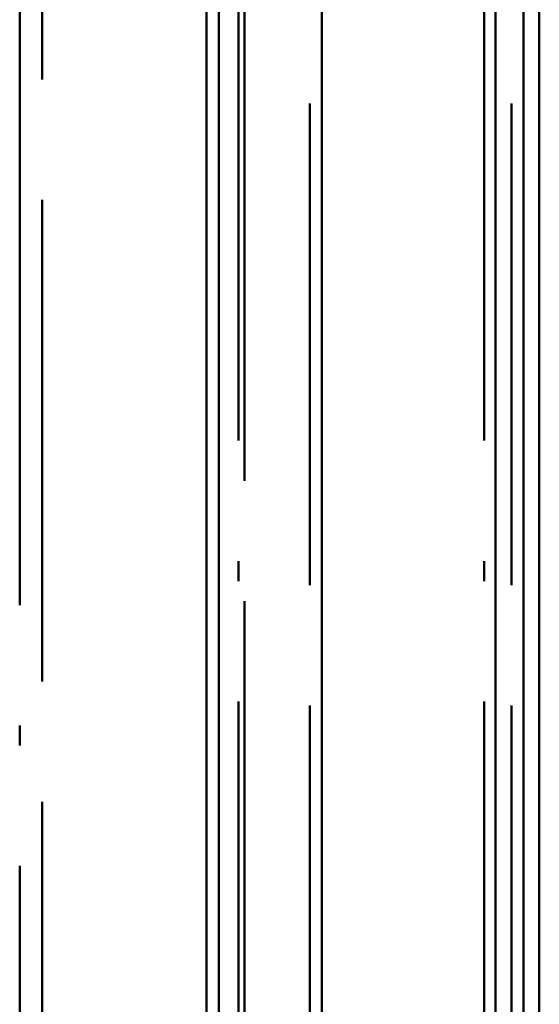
# Paper-space layout 'Layout1' of a CAD drawing. Extents: x -2 to 1033, y -36 to 596.
# Tile 173 of 256: x 377.01 to 380.24, y 432.62 to 438.76. Entities that reach past the tile are written whole.
import ezdxf

# ---------------------------------------------------------------- set-up
doc = ezdxf.new("R2010")
doc.units = 0
doc.linetypes.add('ACAD_ISO02W100', pattern=[15, 12, -3])
doc.linetypes.add('ACAD_ISO04W100', pattern=[30.5, 24, -3, 0.5, -3])
doc.layers.add('SS_ZEBRIK KOŠ', color=75, linetype='CONTINUOUS', lineweight=50)
doc.layers.add('SS_ZEBRIKY', color=24, linetype='CONTINUOUS', lineweight=50)

psp = doc.layouts.get("Layout1")

# ---------------------------------------------------------------- linework, layer by layer
at = {"layer": 'SS_ZEBRIK KOŠ', "color": 1, "linetype": 'Continuous', "ltscale": 0.25}
for p, q in [((378.1698, 546.985), (378.1698, 420.885)), ((378.2464, 420.885), (378.2464, 546.985)), ((378.8892, 420.885), (378.8892, 546.985)), ((380.2429, 420.885), (380.2429, 546.985)), ((379.9707, 452.285), (379.9707, 421.885)), ((380.1444, 452.285), (380.1444, 421.885))]:
    psp.add_line(p, q, dxfattribs=at)
at = {"layer": 'SS_ZEBRIK KOŠ', "color": 7, "linetype": 'ACAD_ISO04W100', "ltscale": 0.25}
for p, q in [((378.3686, 420.885), (378.3686, 546.985)), ((379.9, 420.885), (379.9, 546.985))]:
    psp.add_line(p, q, dxfattribs=at)
at = {"layer": 'SS_ZEBRIK KOŠ', "color": 3, "linetype": 'ACAD_ISO02W100', "ltscale": 0.25}
for p, q in [((378.8126, 546.985), (378.8126, 420.885)), ((380.0692, 546.985), (380.0692, 420.885))]:
    psp.add_line(p, q, dxfattribs=at)
at = {"layer": 'SS_ZEBRIKY', "color": 7, "linetype": 'ACAD_ISO04W100', "ltscale": 0.25}
psp.add_line((377.0063, 524.985), (377.0063, 378.385), dxfattribs=at)
at = {"layer": 'SS_ZEBRIKY', "color": 3, "linetype": 'ACAD_ISO02W100', "ltscale": 0.25}
for p, q in [((377.1463, 378.385), (377.1463, 524.985)), ((378.4063, 420.885), (378.4063, 524.985))]:
    psp.add_line(p, q, dxfattribs=at)

doc.saveas('drawing.dxf')
